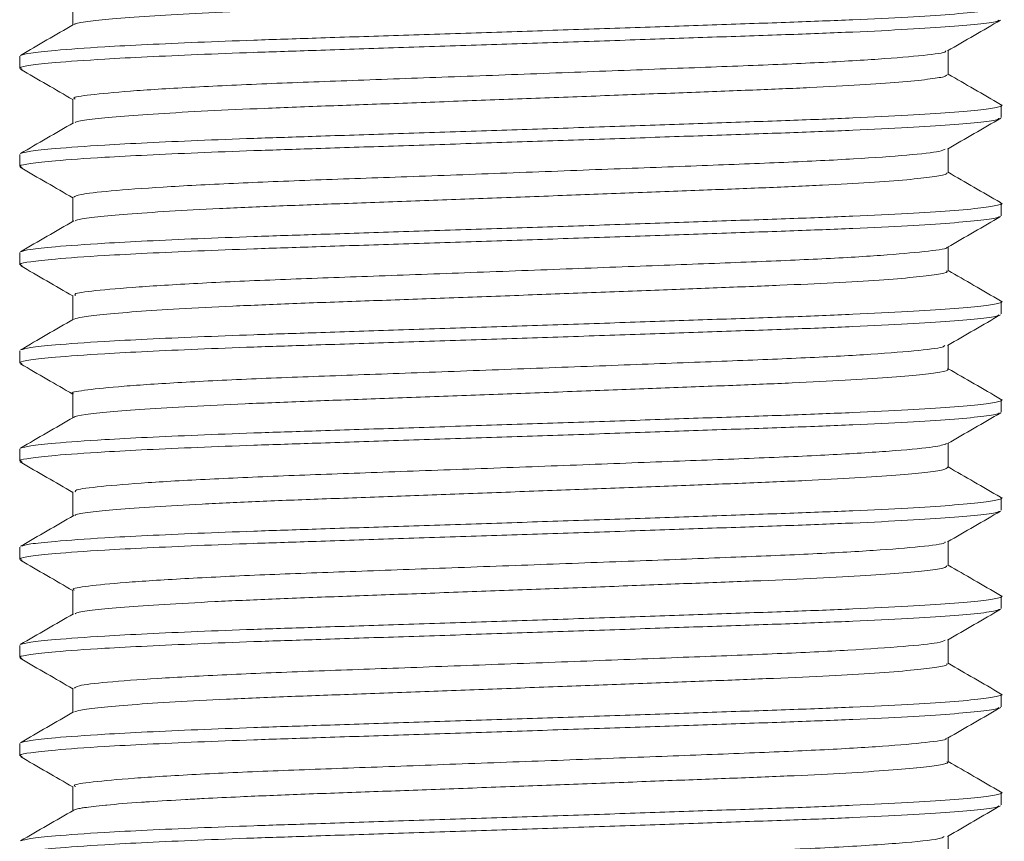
# Model space of a CAD drawing. Header units: millimetres. Extents: x 0 to 210, y 0 to 297.
# Tile 15 of 38: x 69 to 79, y 191 to 199. Entities that reach past the tile are written whole.
import ezdxf

# ---------------------------------------------------------------- set-up
doc = ezdxf.new("R2010")
doc.units = ezdxf.units.MM
doc.linetypes.add('HIDDEN', pattern=[1.905, 1.27, -0.635])
doc.layers.add('FORMAT', color=7, linetype='HIDDEN')

msp = doc.modelspace()

# ---------------------------------------------------------------- linework, layer by layer
at = {"layer": 'FORMAT', "linetype": 'Continuous', "lineweight": 15}
for p, q in [((69.133, 199.409), (69.133, 199.163)), ((68.592, 198.846), (68.592, 198.721)), ((78.051, 198.659), (78.051, 198.904)), ((69.133, 198.409), (69.133, 198.163)), ((78.592, 198.221), (78.592, 198.346)), ((78.051, 197.659), (78.051, 197.904)), ((68.592, 197.846), (68.592, 197.721)), ((69.133, 197.409), (69.133, 197.163)), ((78.592, 197.221), (78.592, 197.346)), ((78.051, 196.659), (78.051, 196.904)), ((68.592, 196.846), (68.592, 196.721)), ((69.133, 196.409), (69.133, 196.163)), ((78.592, 196.221), (78.592, 196.346)), ((78.051, 195.659), (78.051, 195.904)), ((68.592, 195.846), (68.592, 195.721)), ((69.133, 195.409), (69.133, 195.163)), ((78.592, 195.221), (78.592, 195.346)), ((78.051, 194.659), (78.051, 194.904)), ((68.592, 194.846), (68.592, 194.721)), ((69.133, 194.409), (69.133, 194.163)), ((78.592, 194.221), (78.592, 194.346)), ((78.051, 193.659), (78.051, 193.904)), ((68.592, 193.846), (68.592, 193.721)), ((69.133, 193.409), (69.133, 193.163)), ((78.592, 193.221), (78.592, 193.346)), ((78.051, 192.659), (78.051, 192.904)), ((68.592, 192.846), (68.592, 192.721)), ((69.133, 192.409), (69.133, 192.163)), ((78.592, 192.221), (78.592, 192.346)), ((78.051, 191.659), (78.051, 191.904)), ((68.592, 191.846), (68.592, 191.721)), ((69.133, 191.409), (69.133, 191.163)), ((78.592, 191.221), (78.592, 191.346)), ((78.051, 190.659), (78.051, 190.904))]:
    msp.add_line(p, q, dxfattribs=at)
at = {"layer": 'FORMAT', "linetype": 'Continuous', "lineweight": 0}
for points, knots in [([(78.046, 199.659), (78.048, 199.658), (78.069, 199.65), (77.991, 199.631), (77.807, 199.604), (77.486, 199.575), (77.062, 199.547), (76.533, 199.52), (75.927, 199.496), (75.248, 199.47), (74.529, 199.443), (73.776, 199.414), (73.025, 199.386), (72.283, 199.359), (71.585, 199.334), (70.938, 199.309), (70.372, 199.282), (69.893, 199.253), (69.52, 199.225), (69.271, 199.198), (69.15, 199.179), (69.151, 199.169), (69.151, 199.167)], [0, 0, 0, 0, 0.003914, 0.057863, 0.113377, 0.16733, 0.222847, 0.276808, 0.332334, 0.386283, 0.441796, 0.495747, 0.551262, 0.605224, 0.66075, 0.714699, 0.770212, 0.82416, 0.879673, 0.933634, 0.989161, 1, 1, 1, 1]), ([(68.601, 198.854), (68.627, 198.862), (68.68, 198.878), (68.957, 198.907), (69.369, 198.937), (69.882, 198.964), (70.394, 198.987), (70.973, 199.009), (71.639, 199.031), (72.401, 199.056), (73.234, 199.083), (74.084, 199.111), (74.913, 199.139), (75.712, 199.167), (76.444, 199.191), (77.101, 199.217), (77.653, 199.244), (78.093, 199.272), (78.406, 199.3), (78.569, 199.328), (78.623, 199.345), (78.582, 199.354), (78.58, 199.355)], [0, 0, 0, 0, 0.051215, 0.105613, 0.173152, 0.217705, 0.263163, 0.307717, 0.353175, 0.406037, 0.460432, 0.513297, 0.567695, 0.620568, 0.674975, 0.727838, 0.782235, 0.835098, 0.889493, 0.942366, 0.996773, 1, 1, 1, 1]), ([(68.617, 198.713), (68.606, 198.718), (68.577, 198.732), (68.688, 198.753), (68.953, 198.782), (69.37, 198.812), (69.882, 198.839), (70.394, 198.862), (70.973, 198.884), (71.639, 198.906), (72.401, 198.931), (73.234, 198.958), (74.084, 198.986), (74.913, 199.014), (75.712, 199.042), (76.444, 199.066), (77.101, 199.092), (77.652, 199.119), (78.095, 199.147), (78.398, 199.175), (78.559, 199.198), (78.565, 199.21), (78.567, 199.213)], [0, 0, 0, 0, 0.031577, 0.08453, 0.139019, 0.206672, 0.251301, 0.296835, 0.341464, 0.386998, 0.43995, 0.494437, 0.547391, 0.60188, 0.654842, 0.709341, 0.762293, 0.816781, 0.869733, 0.92422, 0.977183, 1, 1, 1, 1]), ([(78.023, 198.9), (78.025, 198.897), (78.033, 198.883), (77.819, 198.854), (77.377, 198.816), (76.723, 198.778), (75.923, 198.746), (75.002, 198.711), (73.992, 198.672), (72.959, 198.634), (71.975, 198.598), (71.079, 198.566), (70.302, 198.529), (69.684, 198.49), (69.294, 198.452), (69.12, 198.427), (69.15, 198.412), (69.156, 198.409)], [0, 0, 0, 0, 0.016895, 0.091494, 0.167037, 0.241513, 0.313296, 0.38642, 0.461639, 0.536992, 0.610497, 0.6821, 0.756289, 0.831806, 0.906643, 0.978904, 1, 1, 1, 1]), ([(78.042, 198.659), (78.037, 198.652), (78.026, 198.636), (77.856, 198.61), (77.57, 198.582), (77.165, 198.554), (76.662, 198.526), (76.068, 198.501), (75.408, 198.476), (74.691, 198.449), (73.95, 198.421), (73.191, 198.393), (72.451, 198.365), (71.736, 198.34), (71.08, 198.315), (70.49, 198.288), (69.994, 198.26), (69.593, 198.232), (69.317, 198.204), (69.168, 198.183), (69.16, 198.171), (69.157, 198.167)], [0, 0, 0, 0, 0.046791, 0.100718, 0.156209, 0.210147, 0.265649, 0.319584, 0.375085, 0.429012, 0.484503, 0.538439, 0.59394, 0.647877, 0.703379, 0.757306, 0.812797, 0.866732, 0.922231, 0.976169, 1, 1, 1, 1]), ([(68.601, 197.854), (68.627, 197.862), (68.68, 197.878), (68.957, 197.907), (69.369, 197.937), (69.882, 197.964), (70.394, 197.987), (70.973, 198.009), (71.639, 198.031), (72.401, 198.056), (73.234, 198.083), (74.084, 198.111), (74.913, 198.139), (75.712, 198.167), (76.444, 198.191), (77.101, 198.217), (77.653, 198.244), (78.093, 198.272), (78.406, 198.3), (78.568, 198.328), (78.623, 198.345), (78.585, 198.354), (78.584, 198.354)], [0, 0, 0, 0, 0.051178, 0.105694, 0.17338, 0.218031, 0.263587, 0.308238, 0.353795, 0.406773, 0.461287, 0.514267, 0.568783, 0.621771, 0.676297, 0.729275, 0.783789, 0.836768, 0.891282, 0.94427, 0.998795, 1, 1, 1, 1]), ([(68.616, 197.713), (68.606, 197.718), (68.577, 197.732), (68.688, 197.753), (68.953, 197.782), (69.37, 197.812), (69.882, 197.839), (70.394, 197.862), (70.973, 197.884), (71.639, 197.906), (72.401, 197.931), (73.234, 197.958), (74.084, 197.986), (74.913, 198.014), (75.712, 198.042), (76.444, 198.066), (77.101, 198.092), (77.652, 198.119), (78.095, 198.147), (78.398, 198.175), (78.56, 198.198), (78.566, 198.21), (78.568, 198.214)], [0, 0, 0, 0, 0.031135, 0.084054, 0.138509, 0.206118, 0.250718, 0.296223, 0.340823, 0.386329, 0.439246, 0.493698, 0.546618, 0.601073, 0.654001, 0.708465, 0.761383, 0.815836, 0.868754, 0.923206, 0.976135, 1, 1, 1, 1]), ([(78.019, 197.9), (78.007, 197.892), (77.975, 197.873), (77.661, 197.838), (77.124, 197.8), (76.405, 197.764), (75.551, 197.732), (74.588, 197.695), (73.559, 197.656), (72.54, 197.618), (71.589, 197.585), (70.738, 197.551), (70.021, 197.513), (69.495, 197.474), (69.182, 197.439), (69.157, 197.418), (69.145, 197.409)], [0, 0, 0, 0, 0.048855, 0.124047, 0.199343, 0.272765, 0.344341, 0.418521, 0.493999, 0.568768, 0.640943, 0.713462, 0.7884, 0.863835, 0.937767, 1, 1, 1, 1]), ([(78.036, 197.659), (78.037, 197.654), (78.041, 197.64), (77.905, 197.616), (77.645, 197.588), (77.267, 197.56), (76.782, 197.532), (76.211, 197.507), (75.56, 197.482), (74.859, 197.455), (74.116, 197.427), (73.365, 197.399), (72.613, 197.371), (71.896, 197.345), (71.22, 197.321), (70.618, 197.294), (70.096, 197.266), (69.675, 197.238), (69.368, 197.21), (69.19, 197.187), (69.166, 197.174), (69.157, 197.168)], [0, 0, 0, 0, 0.0332016, 0.0888364, 0.1429031, 0.198537, 0.2526167, 0.3082654, 0.3623336, 0.41797, 0.4720369, 0.5276709, 0.5817505, 0.6373987, 0.6914692, 0.7471079, 0.8011752, 0.8568098, 0.9108889, 0.9665365, 1, 1, 1, 1]), ([(68.605, 196.855), (68.63, 196.863), (68.683, 196.879), (68.957, 196.907), (69.369, 196.937), (69.882, 196.964), (70.394, 196.987), (70.973, 197.009), (71.639, 197.031), (72.401, 197.056), (73.234, 197.083), (74.084, 197.111), (74.913, 197.139), (75.712, 197.167), (76.444, 197.191), (77.101, 197.217), (77.653, 197.244), (78.093, 197.272), (78.406, 197.3), (78.568, 197.328), (78.623, 197.345), (78.583, 197.354), (78.581, 197.355)], [0, 0, 0, 0, 0.049164, 0.103714, 0.171443, 0.216121, 0.261706, 0.306384, 0.35197, 0.40498, 0.459528, 0.512541, 0.567091, 0.620113, 0.674672, 0.727683, 0.782232, 0.835243, 0.889791, 0.942812, 0.997372, 1, 1, 1, 1]), ([(68.617, 196.713), (68.606, 196.718), (68.577, 196.732), (68.688, 196.753), (68.953, 196.782), (69.37, 196.812), (69.882, 196.839), (70.394, 196.862), (70.973, 196.884), (71.639, 196.906), (72.401, 196.931), (73.234, 196.958), (74.084, 196.986), (74.913, 197.014), (75.712, 197.042), (76.444, 197.066), (77.101, 197.092), (77.652, 197.119), (78.095, 197.147), (78.398, 197.175), (78.559, 197.198), (78.565, 197.209), (78.567, 197.213)], [0, 0, 0, 0, 0.031866, 0.084817, 0.139303, 0.206952, 0.251578, 0.29711, 0.341736, 0.387268, 0.440216, 0.4947, 0.547651, 0.602138, 0.655097, 0.709593, 0.762542, 0.817027, 0.869976, 0.92446, 0.977419, 1, 1, 1, 1]), ([(78.036, 196.9), (78.037, 196.899), (78.053, 196.887), (77.869, 196.861), (77.468, 196.822), (76.841, 196.784), (76.064, 196.751), (75.161, 196.717), (74.162, 196.679), (73.127, 196.64), (72.133, 196.603), (71.22, 196.571), (70.421, 196.535), (69.772, 196.496), (69.343, 196.458), (69.135, 196.43), (69.155, 196.414), (69.16, 196.409)], [0, 0, 0, 0, 0.004423, 0.07871, 0.154267, 0.229086, 0.30129, 0.373929, 0.448964, 0.524466, 0.598436, 0.67001, 0.743829, 0.819295, 0.894414, 0.967244, 1, 1, 1, 1]), ([(78.035, 196.659), (78.039, 196.655), (78.053, 196.644), (77.945, 196.622), (77.716, 196.594), (77.36, 196.566), (76.902, 196.539), (76.344, 196.512), (75.715, 196.488), (75.018, 196.461), (74.288, 196.433), (73.532, 196.405), (72.783, 196.377), (72.051, 196.351), (71.369, 196.327), (70.745, 196.3), (70.207, 196.273), (69.76, 196.244), (69.428, 196.216), (69.209, 196.19), (69.167, 196.175), (69.147, 196.167)], [0, 0, 0, 0, 0.021501, 0.075432, 0.130926, 0.184865, 0.240367, 0.294308, 0.349815, 0.403746, 0.459241, 0.513177, 0.568677, 0.62262, 0.678128, 0.732059, 0.787554, 0.841488, 0.896986, 0.950929, 1, 1, 1, 1]), ([(68.6, 195.854), (68.626, 195.862), (68.679, 195.878), (68.957, 195.907), (69.369, 195.937), (69.882, 195.964), (70.394, 195.987), (70.973, 196.009), (71.639, 196.031), (72.401, 196.056), (73.234, 196.083), (74.084, 196.111), (74.913, 196.139), (75.712, 196.167), (76.444, 196.191), (77.101, 196.217), (77.653, 196.244), (78.093, 196.272), (78.406, 196.3), (78.569, 196.328), (78.623, 196.345), (78.582, 196.354), (78.58, 196.355)], [0, 0, 0, 0, 0.051469, 0.105867, 0.173406, 0.21796, 0.263417, 0.307971, 0.353429, 0.406292, 0.460687, 0.513553, 0.56795, 0.620823, 0.675231, 0.728094, 0.78249, 0.835354, 0.889749, 0.942622, 0.99703, 1, 1, 1, 1]), ([(68.616, 195.713), (68.606, 195.718), (68.577, 195.732), (68.688, 195.753), (68.953, 195.782), (69.37, 195.812), (69.882, 195.839), (70.394, 195.862), (70.973, 195.884), (71.639, 195.906), (72.401, 195.931), (73.234, 195.958), (74.084, 195.986), (74.913, 196.014), (75.712, 196.042), (76.444, 196.066), (77.101, 196.092), (77.652, 196.119), (78.095, 196.147), (78.398, 196.175), (78.559, 196.198), (78.565, 196.21), (78.567, 196.213)], [0, 0, 0, 0, 0.031387, 0.084354, 0.138858, 0.206529, 0.25117, 0.296716, 0.341357, 0.386904, 0.439869, 0.494371, 0.547339, 0.601843, 0.654819, 0.709333, 0.762299, 0.816802, 0.869768, 0.92427, 0.977246, 1, 1, 1, 1]), ([(78.015, 195.9), (78.011, 195.894), (77.999, 195.877), (77.728, 195.845), (77.228, 195.806), (76.534, 195.77), (75.701, 195.737), (74.754, 195.701), (73.73, 195.663), (72.704, 195.624), (71.74, 195.59), (70.869, 195.557), (70.13, 195.519), (69.559, 195.48), (69.234, 195.443), (69.1, 195.421), (69.136, 195.409), (69.138, 195.409)], [0, 0, 0, 0, 0.035506, 0.110525, 0.185982, 0.259878, 0.331414, 0.405234, 0.480673, 0.555734, 0.628482, 0.700525, 0.775228, 0.850758, 0.925107, 0.99679, 1, 1, 1, 1]), ([(78.042, 195.659), (78.045, 195.658), (78.065, 195.648), (77.98, 195.629), (77.779, 195.601), (77.451, 195.573), (77.012, 195.545), (76.48, 195.518), (75.86, 195.494), (75.182, 195.467), (74.453, 195.44), (73.706, 195.412), (72.948, 195.384), (72.216, 195.357), (71.516, 195.332), (70.881, 195.306), (70.318, 195.279), (69.854, 195.251), (69.488, 195.223), (69.255, 195.195), (69.143, 195.178), (69.147, 195.168), (69.147, 195.168)], [0, 0, 0, 0, 0.008957, 0.064462, 0.1184, 0.173901, 0.22785, 0.283364, 0.337307, 0.392815, 0.446753, 0.502254, 0.556202, 0.611715, 0.66566, 0.72117, 0.775107, 0.830608, 0.884555, 0.940067, 0.994013, 1, 1, 1, 1]), ([(68.601, 194.854), (68.627, 194.862), (68.68, 194.878), (68.957, 194.907), (69.369, 194.937), (69.882, 194.964), (70.394, 194.987), (70.973, 195.009), (71.639, 195.031), (72.401, 195.056), (73.234, 195.083), (74.084, 195.111), (74.913, 195.139), (75.712, 195.167), (76.444, 195.191), (77.101, 195.217), (77.653, 195.244), (78.093, 195.272), (78.406, 195.3), (78.568, 195.328), (78.623, 195.345), (78.585, 195.354), (78.584, 195.354)], [0, 0, 0, 0, 0.051076, 0.105591, 0.173275, 0.217925, 0.26348, 0.308129, 0.353685, 0.406661, 0.461174, 0.514153, 0.568667, 0.621654, 0.676178, 0.729155, 0.783669, 0.836645, 0.891158, 0.944145, 0.998669, 1, 1, 1, 1]), ([(68.616, 194.713), (68.606, 194.718), (68.577, 194.732), (68.688, 194.753), (68.953, 194.782), (69.37, 194.812), (69.882, 194.839), (70.394, 194.862), (70.973, 194.884), (71.639, 194.906), (72.401, 194.931), (73.234, 194.958), (74.084, 194.986), (74.913, 195.014), (75.712, 195.042), (76.444, 195.066), (77.101, 195.092), (77.652, 195.119), (78.095, 195.147), (78.398, 195.175), (78.56, 195.198), (78.566, 195.21), (78.568, 195.214)], [0, 0, 0, 0, 0.031287, 0.084199, 0.138645, 0.206245, 0.250839, 0.296337, 0.340931, 0.38643, 0.43934, 0.493784, 0.546696, 0.601143, 0.654064, 0.70852, 0.76143, 0.815875, 0.868786, 0.92323, 0.976151, 1, 1, 1, 1]), ([(78.035, 194.9), (78.003, 194.889), (77.934, 194.866), (77.545, 194.829), (76.957, 194.79), (76.201, 194.756), (75.317, 194.723), (74.332, 194.685), (73.297, 194.646), (72.292, 194.609), (71.363, 194.577), (70.543, 194.541), (69.866, 194.503), (69.398, 194.464), (69.153, 194.433), (69.157, 194.416), (69.159, 194.409)], [0, 0, 0, 0, 0.067798, 0.143199, 0.218194, 0.290851, 0.362889, 0.437573, 0.513054, 0.587325, 0.658946, 0.732233, 0.807479, 0.88271, 0.955959, 1, 1, 1, 1]), ([(78.047, 194.659), (78.038, 194.651), (78.019, 194.634), (77.834, 194.607), (77.534, 194.579), (77.121, 194.551), (76.605, 194.524), (76.008, 194.499), (75.337, 194.473), (74.623, 194.446), (73.872, 194.418), (73.121, 194.39), (72.376, 194.362), (71.672, 194.337), (71.016, 194.312), (70.44, 194.285), (69.948, 194.257), (69.562, 194.229), (69.296, 194.201), (69.161, 194.182), (69.156, 194.171), (69.155, 194.168)], [0, 0, 0, 0, 0.0510604, 0.1066929, 0.1607606, 0.2163957, 0.2704725, 0.3261183, 0.3801828, 0.4358152, 0.4898807, 0.5455133, 0.5995904, 0.6552363, 0.7093004, 0.7649326, 0.8189962, 0.8746269, 0.9287038, 0.9843496, 1, 1, 1, 1]), ([(68.605, 193.855), (68.63, 193.863), (68.683, 193.879), (68.957, 193.907), (69.369, 193.937), (69.882, 193.964), (70.394, 193.987), (70.973, 194.009), (71.639, 194.031), (72.401, 194.056), (73.234, 194.083), (74.084, 194.111), (74.913, 194.139), (75.712, 194.167), (76.444, 194.191), (77.101, 194.217), (77.653, 194.244), (78.093, 194.272), (78.406, 194.3), (78.568, 194.328), (78.623, 194.345), (78.583, 194.354), (78.581, 194.355)], [0, 0, 0, 0, 0.049171, 0.103706, 0.171416, 0.216083, 0.261655, 0.306321, 0.351894, 0.404891, 0.459424, 0.512422, 0.566957, 0.619964, 0.674509, 0.727506, 0.78204, 0.835036, 0.88957, 0.942577, 0.997121, 1, 1, 1, 1]), ([(68.617, 193.713), (68.606, 193.718), (68.577, 193.732), (68.688, 193.753), (68.953, 193.782), (69.37, 193.812), (69.882, 193.839), (70.394, 193.862), (70.973, 193.884), (71.639, 193.906), (72.401, 193.931), (73.234, 193.958), (74.084, 193.986), (74.913, 194.014), (75.712, 194.042), (76.444, 194.066), (77.101, 194.092), (77.652, 194.119), (78.095, 194.147), (78.398, 194.175), (78.559, 194.197), (78.565, 194.209), (78.567, 194.213)], [0, 0, 0, 0, 0.031748, 0.084709, 0.139207, 0.206869, 0.251505, 0.297046, 0.341681, 0.387222, 0.440181, 0.494677, 0.547638, 0.602136, 0.655106, 0.709612, 0.762572, 0.817068, 0.870028, 0.924524, 0.977494, 1, 1, 1, 1]), ([(78.019, 193.899), (78.019, 193.896), (78.021, 193.881), (77.789, 193.851), (77.326, 193.813), (76.658, 193.775), (75.847, 193.743), (74.917, 193.707), (73.901, 193.669), (72.87, 193.631), (71.893, 193.595), (71.005, 193.563), (70.241, 193.525), (69.639, 193.487), (69.272, 193.449), (69.113, 193.425), (69.146, 193.411), (69.151, 193.409)], [0, 0, 0, 0, 0.022946, 0.09775, 0.173324, 0.247657, 0.319349, 0.392771, 0.468126, 0.543438, 0.616737, 0.688488, 0.762913, 0.838495, 0.913222, 0.985278, 1, 1, 1, 1]), ([(78.037, 193.659), (78.036, 193.653), (78.034, 193.638), (77.884, 193.613), (77.614, 193.585), (77.222, 193.557), (76.732, 193.53), (76.148, 193.504), (75.496, 193.48), (74.785, 193.452), (74.046, 193.424), (73.287, 193.396), (72.544, 193.369), (71.824, 193.343), (71.16, 193.318), (70.56, 193.291), (70.052, 193.263), (69.638, 193.235), (69.346, 193.208), (69.179, 193.185), (69.162, 193.172), (69.156, 193.167)], [0, 0, 0, 0, 0.039137, 0.093062, 0.14855, 0.202484, 0.257983, 0.311917, 0.367416, 0.42134, 0.476829, 0.530762, 0.586259, 0.640194, 0.695694, 0.749619, 0.805107, 0.859039, 0.914534, 0.96847, 1, 1, 1, 1]), ([(68.6, 192.854), (68.626, 192.862), (68.679, 192.878), (68.957, 192.907), (69.369, 192.937), (69.882, 192.964), (70.394, 192.987), (70.973, 193.009), (71.639, 193.031), (72.401, 193.056), (73.234, 193.083), (74.084, 193.111), (74.913, 193.139), (75.712, 193.167), (76.444, 193.191), (77.101, 193.217), (77.653, 193.244), (78.093, 193.272), (78.406, 193.3), (78.568, 193.328), (78.623, 193.345), (78.583, 193.354), (78.581, 193.355)], [0, 0, 0, 0, 0.051699, 0.106099, 0.173642, 0.218198, 0.263658, 0.308214, 0.353674, 0.406539, 0.460938, 0.513805, 0.568206, 0.621082, 0.675492, 0.728358, 0.782757, 0.835623, 0.890021, 0.942897, 0.997307, 1, 1, 1, 1]), ([(68.616, 192.713), (68.606, 192.718), (68.577, 192.732), (68.688, 192.753), (68.953, 192.782), (69.37, 192.812), (69.882, 192.839), (70.394, 192.862), (70.973, 192.884), (71.639, 192.906), (72.401, 192.931), (73.234, 192.958), (74.084, 192.986), (74.913, 193.014), (75.712, 193.042), (76.444, 193.066), (77.101, 193.092), (77.652, 193.119), (78.095, 193.147), (78.398, 193.175), (78.559, 193.198), (78.565, 193.21), (78.567, 193.213)], [0, 0, 0, 0, 0.031128, 0.084112, 0.138633, 0.206325, 0.250979, 0.29654, 0.341194, 0.386755, 0.439737, 0.494256, 0.547241, 0.601761, 0.654754, 0.709285, 0.762268, 0.816787, 0.86977, 0.924289, 0.977282, 1, 1, 1, 1]), ([(78.021, 192.9), (78.003, 192.891), (77.96, 192.87), (77.622, 192.835), (77.067, 192.797), (76.335, 192.761), (75.471, 192.729), (74.5, 192.691), (73.468, 192.653), (72.454, 192.615), (71.51, 192.582), (70.67, 192.547), (69.966, 192.509), (69.459, 192.471), (69.171, 192.437), (69.157, 192.417), (69.151, 192.409)], [0, 0, 0, 0, 0.054329, 0.129639, 0.204876, 0.278075, 0.349793, 0.424191, 0.499716, 0.574357, 0.646321, 0.719148, 0.794238, 0.869648, 0.943386, 1, 1, 1, 1]), ([(78.035, 192.659), (78.039, 192.655), (78.049, 192.642), (77.929, 192.62), (77.685, 192.592), (77.321, 192.563), (76.849, 192.536), (76.289, 192.51), (75.646, 192.485), (74.952, 192.459), (74.212, 192.431), (73.461, 192.403), (72.707, 192.375), (71.985, 192.348), (71.303, 192.324), (70.691, 192.298), (70.157, 192.27), (69.723, 192.242), (69.401, 192.214), (69.2, 192.189), (69.166, 192.174), (69.151, 192.168)], [0, 0, 0, 0, 0.026615, 0.082118, 0.136056, 0.191557, 0.245508, 0.301024, 0.354965, 0.410471, 0.464409, 0.519911, 0.573862, 0.629377, 0.683321, 0.738828, 0.792767, 0.848269, 0.902219, 0.957734, 1, 1, 1, 1]), ([(68.602, 191.854), (68.627, 191.862), (68.68, 191.878), (68.957, 191.907), (69.369, 191.937), (69.882, 191.964), (70.394, 191.987), (70.973, 192.009), (71.639, 192.031), (72.401, 192.056), (73.234, 192.083), (74.084, 192.111), (74.913, 192.139), (75.712, 192.167), (76.444, 192.191), (77.101, 192.217), (77.653, 192.244), (78.093, 192.272), (78.406, 192.3), (78.568, 192.328), (78.623, 192.345), (78.584, 192.354), (78.583, 192.354)], [0, 0, 0, 0, 0.050964, 0.105478, 0.173163, 0.217812, 0.263367, 0.308017, 0.353573, 0.406549, 0.461061, 0.51404, 0.568554, 0.621541, 0.676065, 0.729042, 0.783555, 0.836532, 0.891045, 0.944032, 0.998556, 1, 1, 1, 1]), ([(68.617, 191.713), (68.606, 191.718), (68.577, 191.732), (68.688, 191.753), (68.953, 191.782), (69.37, 191.812), (69.882, 191.839), (70.394, 191.862), (70.973, 191.884), (71.639, 191.906), (72.401, 191.931), (73.234, 191.958), (74.084, 191.986), (74.913, 192.014), (75.712, 192.042), (76.444, 192.066), (77.101, 192.092), (77.652, 192.119), (78.095, 192.147), (78.398, 192.175), (78.56, 192.198), (78.566, 192.21), (78.568, 192.214)], [0, 0, 0, 0, 0.031439, 0.084346, 0.138787, 0.20638, 0.25097, 0.296464, 0.341053, 0.386547, 0.439452, 0.493892, 0.546799, 0.60124, 0.654156, 0.708606, 0.761512, 0.815952, 0.868857, 0.923297, 0.976212, 1, 1, 1, 1]), ([(78.028, 191.9), (78.03, 191.898), (78.043, 191.885), (77.844, 191.857), (77.42, 191.819), (76.779, 191.781), (75.99, 191.748), (75.077, 191.713), (74.072, 191.675), (73.038, 191.637), (72.049, 191.6), (71.144, 191.568), (70.357, 191.532), (69.725, 191.493), (69.316, 191.455), (69.127, 191.428), (69.152, 191.413), (69.159, 191.409)], [0, 0, 0, 0, 0.01206, 0.0864714, 0.1619801, 0.2365763, 0.3084884, 0.3813438, 0.4564351, 0.5318169, 0.6054991, 0.6770199, 0.7509945, 0.8264464, 0.9013746, 0.9738589, 1, 1, 1, 1]), ([(78.038, 191.659), (78.042, 191.657), (78.052, 191.652), (78.033, 191.645), (78.007, 191.636), (77.936, 191.621), (77.825, 191.607), (77.638, 191.589), (77.411, 191.57), (76.966, 191.542), (76.42, 191.515), (75.799, 191.491), (75.11, 191.465), (74.383, 191.437), (73.628, 191.409), (72.878, 191.381), (72.142, 191.354), (71.454, 191.33), (70.897, 191.307), (70.519, 191.289), (70.206, 191.272), (70.018, 191.261), (69.879, 191.251), (69.713, 191.24), (69.572, 191.229), (69.38, 191.21), (69.283, 191.199), (69.2, 191.185), (69.162, 191.177), (69.149, 191.171), (69.143, 191.168)], [0, 0, 0, 0, 0.014832, 0.032731, 0.041103, 0.068922, 0.123893, 0.12453, 0.178575, 0.234187, 0.288237, 0.343855, 0.397894, 0.453499, 0.507542, 0.563152, 0.617203, 0.672821, 0.72686, 0.762413, 0.782513, 0.825708, 0.82868, 0.836584, 0.892191, 0.894915, 0.946251, 0.961163, 0.984036, 1, 1, 1, 1]), ([(68.605, 190.855), (68.63, 190.863), (68.682, 190.879), (68.957, 190.907), (69.369, 190.937), (69.882, 190.964), (70.394, 190.987), (70.973, 191.009), (71.639, 191.031), (72.401, 191.056), (73.234, 191.083), (74.084, 191.111), (74.913, 191.139), (75.712, 191.167), (76.444, 191.191), (77.101, 191.217), (77.653, 191.244), (78.093, 191.272), (78.406, 191.3), (78.569, 191.328), (78.623, 191.345), (78.582, 191.354), (78.58, 191.355)], [0, 0, 0, 0, 0.049242, 0.103756, 0.171439, 0.216088, 0.261643, 0.306292, 0.351847, 0.404822, 0.459334, 0.512312, 0.566826, 0.619812, 0.674335, 0.727311, 0.781824, 0.8348, 0.889312, 0.942298, 0.996822, 1, 1, 1, 1]), ([(68.617, 190.713), (68.606, 190.718), (68.577, 190.732), (68.688, 190.753), (68.953, 190.782), (69.37, 190.812), (69.882, 190.839), (70.394, 190.862), (70.973, 190.884), (71.639, 190.906), (72.401, 190.931), (73.234, 190.958), (74.084, 190.986), (74.913, 191.014), (75.712, 191.042), (76.444, 191.066), (77.101, 191.092), (77.652, 191.119), (78.095, 191.147), (78.398, 191.175), (78.559, 191.197), (78.565, 191.209), (78.567, 191.213)], [0, 0, 0, 0, 0.031595, 0.084566, 0.139073, 0.206748, 0.251392, 0.296941, 0.341585, 0.387135, 0.440104, 0.494609, 0.547581, 0.602088, 0.655068, 0.709585, 0.762555, 0.817061, 0.870031, 0.924536, 0.977516, 1, 1, 1, 1]), ([(78.009, 190.899), (77.998, 190.891), (77.967, 190.87), (77.589, 190.832), (76.937, 190.789), (76.065, 190.751), (75.037, 190.712), (73.899, 190.669), (72.742, 190.626), (71.655, 190.587), (70.693, 190.549), (69.903, 190.506), (69.378, 190.463), (69.129, 190.431), (69.158, 190.414), (69.167, 190.409)], [0, 0, 0, 0, 0.051015, 0.135809, 0.220294, 0.301748, 0.383712, 0.468398, 0.553022, 0.634815, 0.716429, 0.800986, 0.885729, 0.967865, 1, 1, 1, 1])]:
    msp.add_open_spline(points, degree=3, knots=knots, dxfattribs=at)
at = {"layer": 'FORMAT', "linetype": 'Continuous', "lineweight": 15}
for points, knots in [([(78.043, 198.9), (78.133, 198.952), (78.314, 199.057), (78.495, 199.161), (78.585, 199.213)], [0, 0, 0, 0, 0.499968, 1, 1, 1, 1]), ([(69.141, 199.168), (69.051, 199.115), (68.87, 199.011), (68.689, 198.906), (68.599, 198.854)], [0, 0, 0, 0, 0.499966, 1, 1, 1, 1]), ([(68.599, 198.713), (68.689, 198.661), (68.867, 198.558), (69.045, 198.455), (69.133, 198.404)], [0, 0, 0, 0, 0.507093, 1, 1, 1, 1]), ([(78.585, 198.354), (78.495, 198.406), (78.317, 198.509), (78.139, 198.612), (78.051, 198.663)], [0, 0, 0, 0, 0.506808, 1, 1, 1, 1]), ([(78.044, 197.9), (78.134, 197.953), (78.315, 198.057), (78.496, 198.162), (78.586, 198.214)], [0, 0, 0, 0, 0.499965, 1, 1, 1, 1]), ([(69.141, 198.168), (69.051, 198.115), (68.87, 198.011), (68.689, 197.906), (68.599, 197.854)], [0, 0, 0, 0, 0.499966, 1, 1, 1, 1]), ([(68.598, 197.714), (68.689, 197.661), (68.867, 197.558), (69.045, 197.455), (69.133, 197.404)], [0, 0, 0, 0, 0.506905, 1, 1, 1, 1]), ([(78.584, 197.355), (78.494, 197.407), (78.316, 197.51), (78.138, 197.612), (78.051, 197.663)], [0, 0, 0, 0, 0.507944, 1, 1, 1, 1]), ([(78.043, 196.9), (78.133, 196.952), (78.314, 197.057), (78.495, 197.161), (78.585, 197.213)], [0, 0, 0, 0, 0.499964, 1, 1, 1, 1]), ([(69.143, 197.169), (69.052, 197.116), (68.872, 197.012), (68.691, 196.907), (68.601, 196.855)], [0, 0, 0, 0, 0.499966, 1, 1, 1, 1]), ([(68.599, 196.713), (68.689, 196.661), (68.867, 196.558), (69.045, 196.455), (69.133, 196.404)], [0, 0, 0, 0, 0.5073399, 1, 1, 1, 1]), ([(78.584, 196.355), (78.494, 196.407), (78.316, 196.51), (78.138, 196.613), (78.051, 196.663)], [0, 0, 0, 0, 0.508304, 1, 1, 1, 1]), ([(78.043, 195.9), (78.133, 195.952), (78.314, 196.057), (78.495, 196.161), (78.585, 196.213)], [0, 0, 0, 0, 0.499968, 1, 1, 1, 1]), ([(69.141, 196.167), (69.05, 196.115), (68.87, 196.011), (68.689, 195.906), (68.599, 195.854)], [0, 0, 0, 0, 0.499967, 1, 1, 1, 1]), ([(68.599, 195.714), (68.689, 195.661), (68.867, 195.558), (69.045, 195.455), (69.133, 195.404)], [0, 0, 0, 0, 0.50693, 1, 1, 1, 1]), ([(78.585, 195.354), (78.495, 195.406), (78.317, 195.509), (78.139, 195.612), (78.051, 195.663)], [0, 0, 0, 0, 0.506915, 1, 1, 1, 1]), ([(78.044, 194.9), (78.134, 194.953), (78.315, 195.057), (78.496, 195.162), (78.586, 195.214)], [0, 0, 0, 0, 0.499964, 1, 1, 1, 1]), ([(69.141, 195.168), (69.051, 195.115), (68.87, 195.011), (68.689, 194.906), (68.599, 194.854)], [0, 0, 0, 0, 0.499966, 1, 1, 1, 1]), ([(68.598, 194.714), (68.689, 194.661), (68.867, 194.558), (69.045, 194.455), (69.133, 194.404)], [0, 0, 0, 0, 0.5070245, 1, 1, 1, 1]), ([(78.584, 194.355), (78.494, 194.407), (78.316, 194.51), (78.138, 194.612), (78.051, 194.663)], [0, 0, 0, 0, 0.508133, 1, 1, 1, 1]), ([(78.043, 193.9), (78.133, 193.952), (78.314, 194.057), (78.495, 194.161), (78.585, 194.213)], [0, 0, 0, 0, 0.499965, 1, 1, 1, 1]), ([(69.143, 194.169), (69.052, 194.116), (68.872, 194.012), (68.691, 193.907), (68.601, 193.855)], [0, 0, 0, 0, 0.499965, 1, 1, 1, 1]), ([(68.599, 193.713), (68.689, 193.661), (68.867, 193.558), (69.045, 193.455), (69.133, 193.404)], [0, 0, 0, 0, 0.507226, 1, 1, 1, 1]), ([(78.584, 193.355), (78.494, 193.407), (78.316, 193.51), (78.138, 193.612), (78.051, 193.663)], [0, 0, 0, 0, 0.508068, 1, 1, 1, 1]), ([(78.043, 192.9), (78.133, 192.952), (78.314, 193.057), (78.495, 193.161), (78.585, 193.213)], [0, 0, 0, 0, 0.499968, 1, 1, 1, 1]), ([(69.14, 193.167), (69.05, 193.115), (68.869, 193.011), (68.689, 192.906), (68.598, 192.854)], [0, 0, 0, 0, 0.499968, 1, 1, 1, 1]), ([(68.598, 192.714), (68.689, 192.661), (68.867, 192.558), (69.045, 192.455), (69.133, 192.404)], [0, 0, 0, 0, 0.506731, 1, 1, 1, 1]), ([(78.585, 192.354), (78.495, 192.406), (78.317, 192.509), (78.139, 192.612), (78.051, 192.663)], [0, 0, 0, 0, 0.507012, 1, 1, 1, 1]), ([(78.044, 191.9), (78.134, 191.953), (78.315, 192.057), (78.496, 192.162), (78.586, 192.214)], [0, 0, 0, 0, 0.499963, 1, 1, 1, 1]), ([(69.141, 192.168), (69.051, 192.115), (68.87, 192.011), (68.689, 191.907), (68.599, 191.854)], [0, 0, 0, 0, 0.499966, 1, 1, 1, 1]), ([(68.599, 191.714), (68.689, 191.661), (68.867, 191.558), (69.045, 191.455), (69.133, 191.404)], [0, 0, 0, 0, 0.507142, 1, 1, 1, 1]), ([(78.584, 191.355), (78.493, 191.407), (78.316, 191.51), (78.138, 191.613), (78.051, 191.663)], [0, 0, 0, 0, 0.508362, 1, 1, 1, 1]), ([(78.043, 190.9), (78.133, 190.952), (78.314, 191.057), (78.494, 191.161), (78.585, 191.213)], [0, 0, 0, 0, 0.499965, 1, 1, 1, 1]), ([(69.143, 191.168), (69.052, 191.116), (68.872, 191.012), (68.691, 190.907), (68.601, 190.855)], [0, 0, 0, 0, 0.499965, 1, 1, 1, 1])]:
    msp.add_open_spline(points, degree=3, knots=knots, dxfattribs=at)

doc.saveas('drawing.dxf')
